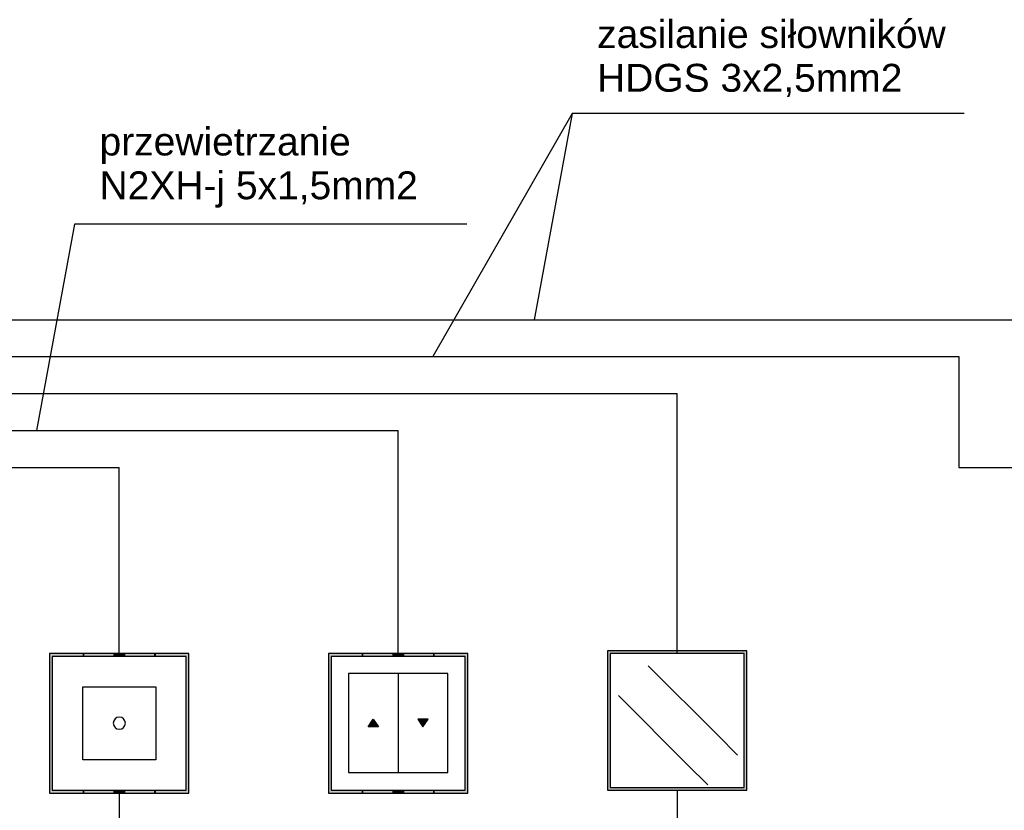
# Model space of a CAD drawing. Header units: millimetres. Extents: x 2709036 to 2756280, y 168165 to 192362.
# Tile 18 of 192: x 2718792 to 2722321, y 173853 to 176689. Entities that reach past the tile are written whole.
import ezdxf

# ---------------------------------------------------------------- set-up
doc = ezdxf.new("R2010")
doc.units = ezdxf.units.MM
doc.header["$MEASUREMENT"] = 0
for name, color, linetype in [('D+H Urządzenia', 30, 'Continuous'), ('DH_SO_HDGs', 3, 'Continuous'), ('DH_SO_HTKSH', 6, 'Continuous'), ('DH_SO_YDY', 140, 'Continuous'), ('DH_SO_YnTKSY', 1, 'Continuous')]:
    doc.layers.add(name, color=color, linetype=linetype)
doc.layers.add('Nowe_Opisy - Etykiety_Nr_pióra__20', color=1, linetype='Continuous', lineweight=13)
doc.styles.add('STYL_AUTOMATYCZNY_1', font='arial.ttf')

msp = doc.modelspace()

# ---------------------------------------------------------------- linework, layer by layer
at = {"layer": 'D+H Urządzenia'}
for p, q in [((2718898.3, 174415.4), (2718898.3, 174290.4)), ((2719023.3, 174415.4), (2718898.3, 174415.4)), ((2719148.3, 174415.4), (2719023.3, 174415.4)), ((2719273.3, 174415.4), (2719148.3, 174415.4)), ((2719398.3, 174415.4), (2719273.3, 174415.4)), ((2719398.3, 174290.4), (2719398.3, 174415.4)), ((2719898.3, 174415.4), (2719898.3, 174290.4)), ((2720023.3, 174415.4), (2719898.3, 174415.4)), ((2720148.3, 174415.4), (2720023.3, 174415.4)), ((2720273.3, 174415.4), (2720148.3, 174415.4)), ((2720398.3, 174415.4), (2720273.3, 174415.4)), ((2720398.3, 174290.4), (2720398.3, 174415.4)), ((2721023.3, 174425.4), (2720898.3, 174425.4)), ((2720898.3, 174425.4), (2720898.3, 174300.4)), ((2721023.3, 174415.4), (2720908.3, 174415.4)), ((2720908.3, 174415.4), (2720908.3, 174300.4)), ((2721148.3, 174425.4), (2721023.3, 174425.4)), ((2721023.3, 174425.4), (2721023.3, 174425.4)), ((2721148.3, 174415.4), (2721023.3, 174415.4)), ((2721273.3, 174425.4), (2721148.3, 174425.4)), ((2721273.3, 174415.4), (2721148.3, 174415.4)), ((2721398.3, 174425.4), (2721273.3, 174425.4)), ((2721388.3, 174415.4), (2721273.3, 174415.4)), ((2721388.3, 174300.4), (2721388.3, 174415.4)), ((2721398.3, 174300.4), (2721398.3, 174425.4)), ((2718908.3, 174405.4), (2718908.3, 174290.4)), ((2719023.3, 174405.4), (2718908.3, 174405.4)), ((2719148.3, 174405.4), (2719023.3, 174405.4)), ((2719273.3, 174405.4), (2719148.3, 174405.4)), ((2719388.3, 174405.4), (2719273.3, 174405.4)), ((2719388.3, 174290.4), (2719388.3, 174405.4)), ((2719908.3, 174405.4), (2719908.3, 174290.4)), ((2720023.3, 174405.4), (2719908.3, 174405.4)), ((2720148.3, 174405.4), (2720023.3, 174405.4)), ((2720273.3, 174405.4), (2720148.3, 174405.4)), ((2720388.3, 174405.4), (2720273.3, 174405.4)), ((2720388.3, 174290.4), (2720388.3, 174405.4)), ((2721045, 174371.6), (2721293.9, 174122.7)), ((2720326.2, 174344.6), (2719970.3, 174344.6)), ((2719970.3, 174344.6), (2719970.3, 173988.7)), ((2720148.3, 174344.6), (2720148.3, 173988.7)), ((2720326.2, 173988.7), (2720326.2, 174344.6)), ((2720898.3, 174300.4), (2720898.3, 174175.4)), ((2720908.3, 174300.4), (2720908.3, 174175.4)), ((2721388.3, 174175.4), (2721388.3, 174300.4)), ((2721398.3, 174175.4), (2721398.3, 174300.4)), ((2718898.3, 174290.4), (2718898.3, 174165.4)), ((2718908.3, 174290.4), (2718908.3, 174165.4)), ((2719017.9, 174296.9), (2719279.8, 174296.9)), ((2719017.9, 174035), (2719017.9, 174296.9)), ((2719279.8, 174296.9), (2719279.8, 174035)), ((2719388.3, 174165.4), (2719388.3, 174290.4)), ((2719398.3, 174165.4), (2719398.3, 174290.4)), ((2719898.3, 174290.4), (2719898.3, 174165.4)), ((2719908.3, 174290.4), (2719908.3, 174165.4)), ((2720388.3, 174165.4), (2720388.3, 174290.4)), ((2720398.3, 174165.4), (2720398.3, 174290.4)), ((2720938.4, 174264.9), (2721187.3, 174016)), ((2718898.3, 174165.4), (2718898.3, 174040.4)), ((2718908.3, 174165.4), (2718908.3, 174040.4)), ((2719388.3, 174040.4), (2719388.3, 174165.4)), ((2719398.3, 174040.4), (2719398.3, 174165.4)), ((2719898.3, 174165.4), (2719898.3, 174040.4)), ((2719908.3, 174165.4), (2719908.3, 174040.4)), ((2720040.4, 174153.3), (2720059.3, 174180)), ((2720059.3, 174180), (2720078.2, 174153.3)), ((2720218.3, 174180), (2720237.2, 174153.3)), ((2720256.1, 174180), (2720218.3, 174180)), ((2720237.2, 174153.3), (2720256.1, 174180)), ((2720388.3, 174040.4), (2720388.3, 174165.4)), ((2720398.3, 174040.4), (2720398.3, 174165.4)), ((2720898.3, 174175.4), (2720898.3, 174050.4)), ((2720908.3, 174175.4), (2720908.3, 174050.4)), ((2721388.3, 174050.4), (2721388.3, 174175.4)), ((2721398.3, 174050.4), (2721398.3, 174175.4)), ((2720078.2, 174153.3), (2720040.4, 174153.3)), ((2721293.9, 174122.7), (2721365.1, 174051.6)), ((2718898.3, 174040.4), (2718898.3, 173915.4)), ((2718908.3, 174040.4), (2718908.3, 173925.4)), ((2719279.8, 174035), (2719017.9, 174035)), ((2719388.3, 173925.4), (2719388.3, 174040.4)), ((2719398.3, 173915.4), (2719398.3, 174040.4)), ((2719898.3, 174040.4), (2719898.3, 173915.4)), ((2719908.3, 174040.4), (2719908.3, 173925.4)), ((2720388.3, 173925.4), (2720388.3, 174040.4)), ((2720398.3, 173915.4), (2720398.3, 174040.4)), ((2720898.3, 174050.4), (2720898.3, 173925.4)), ((2720908.3, 174050.4), (2720908.3, 173935.4)), ((2721388.3, 173935.4), (2721388.3, 174050.4)), ((2721398.3, 173925.4), (2721398.3, 174050.4)), ((2719970.3, 173988.7), (2720326.2, 173988.7)), ((2721187.3, 174016), (2721258.4, 173944.9)), ((2718898.3, 173915.4), (2719023.3, 173915.4)), ((2718908.3, 173925.4), (2719023.3, 173925.4)), ((2719023.3, 173925.4), (2719148.3, 173925.4)), ((2719023.3, 173915.4), (2719148.3, 173915.4)), ((2719148.3, 173925.4), (2719273.3, 173925.4)), ((2719148.3, 173915.4), (2719273.3, 173915.4)), ((2719273.3, 173925.4), (2719388.3, 173925.4)), ((2719273.3, 173915.4), (2719398.3, 173915.4)), ((2719898.3, 173915.4), (2720023.3, 173915.4)), ((2719908.3, 173925.4), (2720023.3, 173925.4)), ((2720023.3, 173925.4), (2720148.3, 173925.4)), ((2720023.3, 173915.4), (2720148.3, 173915.4)), ((2720148.3, 173925.4), (2720273.3, 173925.4)), ((2720148.3, 173915.4), (2720273.3, 173915.4)), ((2720273.3, 173925.4), (2720388.3, 173925.4)), ((2720273.3, 173915.4), (2720398.3, 173915.4)), ((2720898.3, 173925.4), (2721023.3, 173925.4)), ((2720908.3, 173935.4), (2721023.3, 173935.4)), ((2721023.3, 173935.4), (2721148.3, 173935.4)), ((2721023.3, 173925.4), (2721148.3, 173925.4)), ((2721148.3, 173935.4), (2721273.3, 173935.4)), ((2721148.3, 173925.4), (2721273.3, 173925.4)), ((2721273.3, 173935.4), (2721388.3, 173935.4)), ((2721273.3, 173925.4), (2721398.3, 173925.4))]:
    msp.add_line(p, q, dxfattribs=at)
for start, end in [(0, 180), (180, 0)]:
    msp.add_arc((2719148.8, 174165.9), 21.8, start, end, dxfattribs=at)
at = {"layer": 'D+H Urządzenia', "lineweight": 0, "extrusion": (0, 0, -1)}
for points in [[(-2718898.3, 173915.4), (-2718898.3, 174415.4), (-2718908.3, 173915.4)], [(-2718908.3, 173915.4), (-2718898.3, 174415.4), (-2718908.3, 174415.4)], [(-2719017.9, 174405.4), (-2719017.9, 174415.4), (-2719023.3, 174405.4)], [(-2719023.3, 174405.4), (-2719017.9, 174415.4), (-2719023.3, 174415.4)], [(-2719127, 174405.4), (-2719127, 174415.4), (-2719127.4, 174405.4)], [(-2719127.4, 174405.4), (-2719127, 174415.4), (-2719127.4, 174415.4)], [(-2719127.4, 174405.4), (-2719127.4, 174415.4), (-2719128.6, 174405.4)], [(-2719128.6, 174405.4), (-2719127.4, 174415.4), (-2719128.6, 174415.4)], [(-2719128.6, 174405.4), (-2719128.6, 174415.4), (-2719130.7, 174405.4)], [(-2719130.7, 174405.4), (-2719128.6, 174415.4), (-2719130.7, 174415.4)], [(-2719130.7, 174405.4), (-2719130.7, 174415.4), (-2719133.4, 174405.4)], [(-2719133.4, 174405.4), (-2719130.7, 174415.4), (-2719133.4, 174415.4)], [(-2719133.4, 174405.4), (-2719133.4, 174415.4), (-2719136.7, 174405.4)], [(-2719136.7, 174405.4), (-2719133.4, 174415.4), (-2719136.7, 174415.4)], [(-2719136.7, 174405.4), (-2719136.7, 174415.4), (-2719140.5, 174405.4)], [(-2719140.5, 174405.4), (-2719136.7, 174415.4), (-2719140.5, 174415.4)], [(-2719140.5, 174405.4), (-2719140.5, 174415.4), (-2719144.6, 174405.4)], [(-2719144.6, 174405.4), (-2719140.5, 174415.4), (-2719144.6, 174415.4)], [(-2719144.6, 174405.4), (-2719144.6, 174415.4), (-2719148.3, 174405.4)], [(-2719148.3, 174405.4), (-2719144.6, 174415.4), (-2719148.3, 174415.4)], [(-2719148.3, 174405.4), (-2719148.3, 174415.4), (-2719148.8, 174405.4)], [(-2719148.8, 174405.4), (-2719148.3, 174415.4), (-2719148.8, 174415.4)], [(-2719148.8, 174405.4), (-2719148.8, 174415.4), (-2719153.1, 174405.4)], [(-2719153.1, 174405.4), (-2719148.8, 174415.4), (-2719153.1, 174415.4)], [(-2719153.1, 174405.4), (-2719153.1, 174415.4), (-2719157.2, 174405.4)], [(-2719157.2, 174405.4), (-2719153.1, 174415.4), (-2719157.2, 174415.4)], [(-2719157.2, 174405.4), (-2719157.2, 174415.4), (-2719160.9, 174405.4)], [(-2719160.9, 174405.4), (-2719157.2, 174415.4), (-2719160.9, 174415.4)], [(-2719160.9, 174405.4), (-2719160.9, 174415.4), (-2719164.2, 174405.4)], [(-2719164.2, 174405.4), (-2719160.9, 174415.4), (-2719164.2, 174415.4)], [(-2719164.2, 174405.4), (-2719164.2, 174415.4), (-2719167, 174405.4)], [(-2719167, 174405.4), (-2719164.2, 174415.4), (-2719167, 174415.4)], [(-2719167, 174405.4), (-2719167, 174415.4), (-2719169, 174405.4)], [(-2719169, 174405.4), (-2719167, 174415.4), (-2719169, 174415.4)], [(-2719169, 174405.4), (-2719169, 174415.4), (-2719170.2, 174405.4)], [(-2719170.2, 174405.4), (-2719169, 174415.4), (-2719170.2, 174415.4)], [(-2719170.2, 174405.4), (-2719170.2, 174415.4), (-2719170.6, 174405.4)], [(-2719170.6, 174405.4), (-2719170.2, 174415.4), (-2719170.6, 174415.4)], [(-2719273.3, 174405.4), (-2719273.3, 174415.4), (-2719279.8, 174405.4)], [(-2719279.8, 174405.4), (-2719273.3, 174415.4), (-2719279.8, 174415.4)], [(-2719388.3, 173915.4), (-2719388.3, 174415.4), (-2719398.3, 173915.4)], [(-2719398.3, 173915.4), (-2719388.3, 174415.4), (-2719398.3, 174415.4)], [(-2719898.3, 173915.4), (-2719898.3, 174415.4), (-2719908.3, 173915.4)], [(-2719908.3, 173915.4), (-2719898.3, 174415.4), (-2719908.3, 174415.4)], [(-2720017.9, 174405.4), (-2720017.9, 174415.4), (-2720023.3, 174405.4)], [(-2720023.3, 174405.4), (-2720017.9, 174415.4), (-2720023.3, 174415.4)], [(-2720127, 174405.4), (-2720127, 174415.4), (-2720127.4, 174405.4)], [(-2720127.4, 174405.4), (-2720127, 174415.4), (-2720127.4, 174415.4)], [(-2720127.4, 174405.4), (-2720127.4, 174415.4), (-2720128.6, 174405.4)], [(-2720128.6, 174405.4), (-2720127.4, 174415.4), (-2720128.6, 174415.4)], [(-2720128.6, 174405.4), (-2720128.6, 174415.4), (-2720130.7, 174405.4)], [(-2720130.7, 174405.4), (-2720128.6, 174415.4), (-2720130.7, 174415.4)], [(-2720130.7, 174405.4), (-2720130.7, 174415.4), (-2720133.4, 174405.4)], [(-2720133.4, 174405.4), (-2720130.7, 174415.4), (-2720133.4, 174415.4)], [(-2720133.4, 174405.4), (-2720133.4, 174415.4), (-2720136.7, 174405.4)], [(-2720136.7, 174405.4), (-2720133.4, 174415.4), (-2720136.7, 174415.4)], [(-2720136.7, 174405.4), (-2720136.7, 174415.4), (-2720140.5, 174405.4)], [(-2720140.5, 174405.4), (-2720136.7, 174415.4), (-2720140.5, 174415.4)], [(-2720140.5, 174405.4), (-2720140.5, 174415.4), (-2720144.6, 174405.4)], [(-2720144.6, 174405.4), (-2720140.5, 174415.4), (-2720144.6, 174415.4)], [(-2720144.6, 174405.4), (-2720144.6, 174415.4), (-2720148.3, 174405.4)], [(-2720148.3, 174405.4), (-2720144.6, 174415.4), (-2720148.3, 174415.4)], [(-2720148.3, 174405.4), (-2720148.3, 174415.4), (-2720148.8, 174405.4)], [(-2720148.8, 174405.4), (-2720148.3, 174415.4), (-2720148.8, 174415.4)], [(-2720148.8, 174405.4), (-2720148.8, 174415.4), (-2720153.1, 174405.4)], [(-2720153.1, 174405.4), (-2720148.8, 174415.4), (-2720153.1, 174415.4)], [(-2720153.1, 174405.4), (-2720153.1, 174415.4), (-2720157.2, 174405.4)], [(-2720157.2, 174405.4), (-2720153.1, 174415.4), (-2720157.2, 174415.4)], [(-2720157.2, 174405.4), (-2720157.2, 174415.4), (-2720160.9, 174405.4)], [(-2720160.9, 174405.4), (-2720157.2, 174415.4), (-2720160.9, 174415.4)], [(-2720160.9, 174405.4), (-2720160.9, 174415.4), (-2720164.2, 174405.4)], [(-2720164.2, 174405.4), (-2720160.9, 174415.4), (-2720164.2, 174415.4)], [(-2720164.2, 174405.4), (-2720164.2, 174415.4), (-2720167, 174405.4)], [(-2720167, 174405.4), (-2720164.2, 174415.4), (-2720167, 174415.4)], [(-2720167, 174405.4), (-2720167, 174415.4), (-2720169, 174405.4)], [(-2720169, 174405.4), (-2720167, 174415.4), (-2720169, 174415.4)], [(-2720169, 174405.4), (-2720169, 174415.4), (-2720170.2, 174405.4)], [(-2720170.2, 174405.4), (-2720169, 174415.4), (-2720170.2, 174415.4)], [(-2720170.2, 174405.4), (-2720170.2, 174415.4), (-2720170.6, 174405.4)], [(-2720170.6, 174405.4), (-2720170.2, 174415.4), (-2720170.6, 174415.4)], [(-2720273.3, 174405.4), (-2720273.3, 174415.4), (-2720279.8, 174405.4)], [(-2720279.8, 174405.4), (-2720273.3, 174415.4), (-2720279.8, 174415.4)], [(-2720388.3, 173915.4), (-2720388.3, 174415.4), (-2720398.3, 173915.4)], [(-2720398.3, 173915.4), (-2720388.3, 174415.4), (-2720398.3, 174415.4)], [(-2720898.3, 173925.4), (-2720898.3, 174425.4), (-2720908.3, 173925.4)], [(-2720908.3, 173925.4), (-2720898.3, 174425.4), (-2720908.3, 174425.4)], [(-2721388.3, 173925.4), (-2721388.3, 174425.4), (-2721398.3, 173925.4)], [(-2721398.3, 173925.4), (-2721388.3, 174425.4), (-2721398.3, 174425.4)], [(-2720059.3, 174153.3), (-2720059.3, 174180), (-2720078.2, 174153.3)], [(-2720237.2, 174153.3), (-2720218.3, 174180), (-2720237.2, 174180)], [(-2720237.2, 174153.3), (-2720237.2, 174180), (-2720256.1, 174180)], [(-2719017.9, 173915.4), (-2719017.9, 173925.4), (-2719023.3, 173915.4)], [(-2719023.3, 173915.4), (-2719017.9, 173925.4), (-2719023.3, 173925.4)], [(-2719127, 173915.4), (-2719127, 173925.4), (-2719127.4, 173915.4)], [(-2719127.4, 173915.4), (-2719127, 173925.4), (-2719127.4, 173925.4)], [(-2719127.4, 173915.4), (-2719127.4, 173925.4), (-2719128.6, 173915.4)], [(-2719128.6, 173915.4), (-2719127.4, 173925.4), (-2719128.6, 173925.4)], [(-2719128.6, 173915.4), (-2719128.6, 173925.4), (-2719130.7, 173915.4)], [(-2719130.7, 173915.4), (-2719128.6, 173925.4), (-2719130.7, 173925.4)], [(-2719130.7, 173915.4), (-2719130.7, 173925.4), (-2719133.4, 173915.4)], [(-2719133.4, 173915.4), (-2719130.7, 173925.4), (-2719133.4, 173925.4)], [(-2719133.4, 173915.4), (-2719133.4, 173925.4), (-2719136.7, 173915.4)], [(-2719136.7, 173915.4), (-2719133.4, 173925.4), (-2719136.7, 173925.4)], [(-2719136.7, 173915.4), (-2719136.7, 173925.4), (-2719140.5, 173915.4)], [(-2719140.5, 173915.4), (-2719136.7, 173925.4), (-2719140.5, 173925.4)], [(-2719140.5, 173915.4), (-2719140.5, 173925.4), (-2719144.6, 173915.4)], [(-2719144.6, 173915.4), (-2719140.5, 173925.4), (-2719144.6, 173925.4)], [(-2719144.6, 173915.4), (-2719144.6, 173925.4), (-2719148.3, 173915.4)], [(-2719148.3, 173915.4), (-2719144.6, 173925.4), (-2719148.3, 173925.4)], [(-2719148.3, 173915.4), (-2719148.3, 173925.4), (-2719148.8, 173915.4)], [(-2719148.8, 173915.4), (-2719148.3, 173925.4), (-2719148.8, 173925.4)], [(-2719148.8, 173915.4), (-2719148.8, 173925.4), (-2719153.1, 173915.4)], [(-2719153.1, 173915.4), (-2719148.8, 173925.4), (-2719153.1, 173925.4)], [(-2719153.1, 173915.4), (-2719153.1, 173925.4), (-2719157.2, 173915.4)], [(-2719157.2, 173915.4), (-2719153.1, 173925.4), (-2719157.2, 173925.4)], [(-2719157.2, 173915.4), (-2719157.2, 173925.4), (-2719160.9, 173915.4)], [(-2719160.9, 173915.4), (-2719157.2, 173925.4), (-2719160.9, 173925.4)], [(-2719160.9, 173915.4), (-2719160.9, 173925.4), (-2719164.2, 173915.4)], [(-2719164.2, 173915.4), (-2719160.9, 173925.4), (-2719164.2, 173925.4)], [(-2719164.2, 173915.4), (-2719164.2, 173925.4), (-2719167, 173915.4)], [(-2719167, 173915.4), (-2719164.2, 173925.4), (-2719167, 173925.4)], [(-2719167, 173915.4), (-2719167, 173925.4), (-2719169, 173915.4)], [(-2719169, 173915.4), (-2719167, 173925.4), (-2719169, 173925.4)], [(-2719169, 173915.4), (-2719169, 173925.4), (-2719170.2, 173915.4)], [(-2719170.2, 173915.4), (-2719169, 173925.4), (-2719170.2, 173925.4)], [(-2719170.2, 173915.4), (-2719170.2, 173925.4), (-2719170.6, 173915.4)], [(-2719170.6, 173915.4), (-2719170.2, 173925.4), (-2719170.6, 173925.4)], [(-2719273.3, 173915.4), (-2719273.3, 173925.4), (-2719279.8, 173915.4)], [(-2719279.8, 173915.4), (-2719273.3, 173925.4), (-2719279.8, 173925.4)], [(-2720017.9, 173915.4), (-2720017.9, 173925.4), (-2720023.3, 173915.4)], [(-2720023.3, 173915.4), (-2720017.9, 173925.4), (-2720023.3, 173925.4)], [(-2720127, 173915.4), (-2720127, 173925.4), (-2720127.4, 173915.4)], [(-2720127.4, 173915.4), (-2720127, 173925.4), (-2720127.4, 173925.4)], [(-2720127.4, 173915.4), (-2720127.4, 173925.4), (-2720128.6, 173915.4)], [(-2720128.6, 173915.4), (-2720127.4, 173925.4), (-2720128.6, 173925.4)], [(-2720128.6, 173915.4), (-2720128.6, 173925.4), (-2720130.7, 173915.4)], [(-2720130.7, 173915.4), (-2720128.6, 173925.4), (-2720130.7, 173925.4)], [(-2720130.7, 173915.4), (-2720130.7, 173925.4), (-2720133.4, 173915.4)], [(-2720133.4, 173915.4), (-2720130.7, 173925.4), (-2720133.4, 173925.4)], [(-2720133.4, 173915.4), (-2720133.4, 173925.4), (-2720136.7, 173915.4)], [(-2720136.7, 173915.4), (-2720133.4, 173925.4), (-2720136.7, 173925.4)], [(-2720136.7, 173915.4), (-2720136.7, 173925.4), (-2720140.5, 173915.4)], [(-2720140.5, 173915.4), (-2720136.7, 173925.4), (-2720140.5, 173925.4)], [(-2720140.5, 173915.4), (-2720140.5, 173925.4), (-2720144.6, 173915.4)], [(-2720144.6, 173915.4), (-2720140.5, 173925.4), (-2720144.6, 173925.4)], [(-2720144.6, 173915.4), (-2720144.6, 173925.4), (-2720148.3, 173915.4)], [(-2720148.3, 173915.4), (-2720144.6, 173925.4), (-2720148.3, 173925.4)], [(-2720148.3, 173915.4), (-2720148.3, 173925.4), (-2720148.8, 173915.4)], [(-2720148.8, 173915.4), (-2720148.3, 173925.4), (-2720148.8, 173925.4)], [(-2720148.8, 173915.4), (-2720148.8, 173925.4), (-2720153.1, 173915.4)], [(-2720153.1, 173915.4), (-2720148.8, 173925.4), (-2720153.1, 173925.4)], [(-2720153.1, 173915.4), (-2720153.1, 173925.4), (-2720157.2, 173915.4)], [(-2720157.2, 173915.4), (-2720153.1, 173925.4), (-2720157.2, 173925.4)], [(-2720157.2, 173915.4), (-2720157.2, 173925.4), (-2720160.9, 173915.4)], [(-2720160.9, 173915.4), (-2720157.2, 173925.4), (-2720160.9, 173925.4)], [(-2720160.9, 173915.4), (-2720160.9, 173925.4), (-2720164.2, 173915.4)], [(-2720164.2, 173915.4), (-2720160.9, 173925.4), (-2720164.2, 173925.4)], [(-2720164.2, 173915.4), (-2720164.2, 173925.4), (-2720167, 173915.4)], [(-2720167, 173915.4), (-2720164.2, 173925.4), (-2720167, 173925.4)], [(-2720167, 173915.4), (-2720167, 173925.4), (-2720169, 173915.4)], [(-2720169, 173915.4), (-2720167, 173925.4), (-2720169, 173925.4)], [(-2720169, 173915.4), (-2720169, 173925.4), (-2720170.2, 173915.4)], [(-2720170.2, 173915.4), (-2720169, 173925.4), (-2720170.2, 173925.4)], [(-2720170.2, 173915.4), (-2720170.2, 173925.4), (-2720170.6, 173915.4)], [(-2720170.6, 173915.4), (-2720170.2, 173925.4), (-2720170.6, 173925.4)], [(-2720273.3, 173915.4), (-2720273.3, 173925.4), (-2720279.8, 173915.4)], [(-2720279.8, 173915.4), (-2720273.3, 173925.4), (-2720279.8, 173925.4)]]:
    msp.add_solid(points, dxfattribs=at)
at = {"layer": 'D+H Urządzenia', "lineweight": 0}
for points in [[(2718908.3, 174405.4), (2718908.3, 174415.4), (2719017.9, 174405.4)], [(2719017.9, 174405.4), (2718908.3, 174415.4), (2719017.9, 174415.4)], [(2719023.3, 174405.4), (2719023.3, 174415.4), (2719127, 174405.4)], [(2719127, 174405.4), (2719023.3, 174415.4), (2719127, 174415.4)], [(2719170.6, 174405.4), (2719170.6, 174415.4), (2719273.3, 174405.4)], [(2719273.3, 174405.4), (2719170.6, 174415.4), (2719273.3, 174415.4)], [(2719279.8, 174405.4), (2719279.8, 174415.4), (2719388.3, 174405.4)], [(2719388.3, 174405.4), (2719279.8, 174415.4), (2719388.3, 174415.4)], [(2719908.3, 174405.4), (2719908.3, 174415.4), (2720017.9, 174405.4)], [(2720017.9, 174405.4), (2719908.3, 174415.4), (2720017.9, 174415.4)], [(2720023.3, 174405.4), (2720023.3, 174415.4), (2720127, 174405.4)], [(2720127, 174405.4), (2720023.3, 174415.4), (2720127, 174415.4)], [(2720170.6, 174405.4), (2720170.6, 174415.4), (2720273.3, 174405.4)], [(2720273.3, 174405.4), (2720170.6, 174415.4), (2720273.3, 174415.4)], [(2720279.8, 174405.4), (2720279.8, 174415.4), (2720388.3, 174405.4)], [(2720388.3, 174405.4), (2720279.8, 174415.4), (2720388.3, 174415.4)], [(2720908.3, 174415.4), (2720908.3, 174425.4), (2721023.3, 174415.4)], [(2721023.3, 174415.4), (2720908.3, 174425.4), (2721023.3, 174425.4)], [(2721023.3, 174415.4), (2721023.3, 174425.4), (2721148.3, 174415.4)], [(2721148.3, 174415.4), (2721023.3, 174425.4), (2721148.3, 174425.4)], [(2721148.3, 174415.4), (2721148.3, 174425.4), (2721273.3, 174415.4)], [(2721273.3, 174415.4), (2721148.3, 174425.4), (2721273.3, 174425.4)], [(2721273.3, 174415.4), (2721273.3, 174425.4), (2721388.3, 174415.4)], [(2721388.3, 174415.4), (2721273.3, 174425.4), (2721388.3, 174425.4)], [(2720059.3, 174153.3), (2720040.4, 174153.3), (2720059.3, 174180)], [(2718908.3, 173915.4), (2718908.3, 173925.4), (2719017.9, 173915.4)], [(2719017.9, 173915.4), (2718908.3, 173925.4), (2719017.9, 173925.4)], [(2719023.3, 173915.4), (2719023.3, 173925.4), (2719127, 173915.4)], [(2719127, 173915.4), (2719023.3, 173925.4), (2719127, 173925.4)], [(2719170.6, 173915.4), (2719170.6, 173925.4), (2719273.3, 173915.4)], [(2719273.3, 173915.4), (2719170.6, 173925.4), (2719273.3, 173925.4)], [(2719279.8, 173915.4), (2719279.8, 173925.4), (2719388.3, 173915.4)], [(2719388.3, 173915.4), (2719279.8, 173925.4), (2719388.3, 173925.4)], [(2719908.3, 173915.4), (2719908.3, 173925.4), (2720017.9, 173915.4)], [(2720017.9, 173915.4), (2719908.3, 173925.4), (2720017.9, 173925.4)], [(2720023.3, 173915.4), (2720023.3, 173925.4), (2720127, 173915.4)], [(2720127, 173915.4), (2720023.3, 173925.4), (2720127, 173925.4)], [(2720170.6, 173915.4), (2720170.6, 173925.4), (2720273.3, 173915.4)], [(2720273.3, 173915.4), (2720170.6, 173925.4), (2720273.3, 173925.4)], [(2720279.8, 173915.4), (2720279.8, 173925.4), (2720388.3, 173915.4)], [(2720388.3, 173915.4), (2720279.8, 173925.4), (2720388.3, 173925.4)], [(2720908.3, 173925.4), (2720908.3, 173935.4), (2721023.3, 173925.4)], [(2721023.3, 173925.4), (2720908.3, 173935.4), (2721023.3, 173935.4)], [(2721023.3, 173925.4), (2721023.3, 173935.4), (2721148.3, 173925.4)], [(2721148.3, 173925.4), (2721023.3, 173935.4), (2721148.3, 173935.4)], [(2721148.3, 173925.4), (2721148.3, 173935.4), (2721273.3, 173925.4)], [(2721273.3, 173925.4), (2721148.3, 173935.4), (2721273.3, 173935.4)], [(2721273.3, 173925.4), (2721273.3, 173935.4), (2721388.3, 173925.4)], [(2721388.3, 173925.4), (2721273.3, 173935.4), (2721388.3, 173935.4)]]:
    msp.add_solid(points, dxfattribs=at)
at = {"layer": 'DH_SO_HDGs', "color": 252}
for p, q in [((2720771.9, 176353.4), (2720272.1, 175480.8)), ((2720771.9, 176353.4), (2720635.5, 175613.2)), ((2722178, 176353.4), (2720771.9, 176353.4)), ((2718988.2, 175956.3), (2718851.8, 175216)), ((2720394.3, 175956.3), (2718988.2, 175956.3))]:
    msp.add_line(p, q, dxfattribs=at)
at = {"layer": 'DH_SO_HDGs'}
for p, q in [((2718386, 175613.2), (2723402.8, 175613.2)), ((2718386, 175480.8), (2722158.3, 175480.8))]:
    msp.add_line(p, q, dxfattribs=at)
at = {"layer": 'DH_SO_HDGs', "ltscale": 5}
for p, q in [((2722158.3, 175480.8), (2722158.3, 175083.7)), ((2722158.3, 175083.7), (2723282.5, 175083.7))]:
    msp.add_line(p, q, dxfattribs=at)
at = {"layer": 'DH_SO_HTKSH'}
for p, q in [((2718386, 175083.7), (2719148.3, 175083.7)), ((2719148.3, 174415.4), (2719148.3, 175083.7)), ((2719148.3, 173915.4), (2719148.3, 172915.4))]:
    msp.add_line(p, q, dxfattribs=at)
at = {"layer": 'DH_SO_YDY'}
for p in [(2718386, 175216), (2720148.3, 174415.4)]:
    msp.add_line(p, (2720148.3, 175216), dxfattribs=at)
at = {"layer": 'DH_SO_YnTKSY'}
for p, q in [((2718386, 175348.4), (2721148.3, 175348.4)), ((2721148.3, 174415.4), (2721148.3, 175348.4)), ((2721148.3, 173925.4), (2721148.3, 172925.4))]:
    msp.add_line(p, q, dxfattribs=at)

# ---------------------------------------------------------------- texts
at = {"layer": 'Nowe_Opisy - Etykiety_Nr_pióra__20', "color": 1, "linetype": 'Continuous', "lineweight": 13, "char_height": 150, "width": 2131.582, "attachment_point": 7, "line_spacing_factor": 0.941915, "style": 'STYL_AUTOMATYCZNY_1'}
for s, insert in [('\\C7;\\H0.666667x;zasilanie siłowników \\PHDGS 3x2,5mm2', (2720861.5, 176412.4)), ('{\\H0.666667x;\\C7;przewietrzanie \\P\\fArial|b0|i0|c238|p34;N2XH-j 5x1,5mm2}', (2719077.8, 176015.2))]:
    msp.add_mtext(s, dxfattribs=dict(at, insert=insert))

doc.saveas('drawing.dxf')
